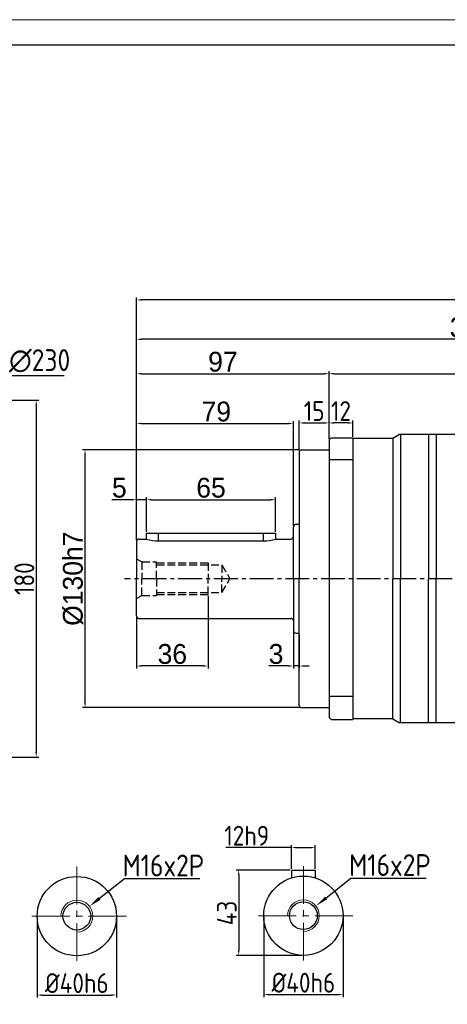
# Model space of a CAD drawing. Header units: millimetres. Extents: x 2020 to 3108, y 344 to 1109.
# Tile 12 of 17: x 2340 to 2555, y 612 to 1109. Entities that reach past the tile are written whole.
import ezdxf

# ---------------------------------------------------------------- set-up
doc = ezdxf.new("R2010")
doc.units = ezdxf.units.MM
for name, pattern in [('CENTER2', [28.575, 19.05, -3.175, 3.175, -3.175]), ('JIS_02_4.0', [5.5, 4, -1.5]), ('点画线', [18, 12, -2, 2, -2])]:
    doc.linetypes.add(name, pattern=pattern)
for name, color, linetype in [('6文字层', 3, 'Continuous'), ('7中心线层', 7, '点画线'), ('标注线', 7, 'Continuous')]:
    doc.layers.add(name, color=color, linetype=linetype)
for name, color, linetype, lineweight in [('中心线', 230, 'CENTER2', 18), ('中心线01', 7, 'JIS_02_4.0', 0), ('图框_外框线', 7, 'Continuous', 18), ('粗实线', 7, 'Continuous', 40), ('细实线', 211, 'Continuous', 18)]:
    doc.layers.add(name, color=color, linetype=linetype, lineweight=lineweight)
doc.styles.add('工程字', font='gbenor.shx', dxfattribs={"bigfont": 'gbcbig.shx'})
doc.dimstyles.new('DIMSTYLE_17', dxfattribs={"dimtxt": 8, "dimasz": 12, "dimexe": 0.18, "dimexo": 1, "dimgap": 1, "dimtad": 1, "dimtih": 1, "dimtoh": 1, "dimdec": 3, "dimdsep": 46, "dimtxsty": 'Standard', "dimblk": '_FILLED', "dimblk1": '_FILLED', "dimblk2": '_FILLED', "dimcen": 0.09, "dimadec": 0, "dimazin": 0, "dimtol": 1, "dimtp": 0.1, "dimtm": 0.1, "dimtfac": 0.7, "dimtdec": 3, "dimtofl": 0, "dimtmove": 0, "dimatfit": 3, "dimldrblk": '_FILLED', "dimfxl": 1, "dimtolj": 1, "dimarcsym": 0})
doc.dimstyles.new('ISO-25', dxfattribs={"dimtxt": 2.5, "dimasz": 2.5, "dimexe": 1.25, "dimexo": 0.625, "dimtad": 1, "dimtxsty": 'Standard', "dimcen": 2.5, "dimadec": 0, "dimazin": 0, "dimtfac": 1, "dimtmove": 0, "dimatfit": 3, "dimfxl": 1, "dimarcsym": 0})
doc.dimstyles.new('ISO-25-1', dxfattribs={"dimtxt": 11, "dimasz": 5, "dimexe": 1.25, "dimexo": 1, "dimgap": 2, "dimtad": 1, "dimtoh": 1, "dimtxsty": '工程字', "dimcen": 2, "dimadec": 0, "dimazin": 0, "dimtfac": 1, "dimtmove": 0, "dimatfit": 3, "dimfxl": 1, "dimarcsym": 0})

# ---------------------------------------------------------------- blocks, each defined once
blk = doc.blocks.new('*D86')
at = {"layer": '6文字层', "color": 0, "lineweight": -2}
for p, q in [((2480.81, 891.51), (2371.41, 891.51)), ((2372.66, 764.01), (2372.66, 889.01)), ((2480.81, 761.51), (2371.41, 761.51))]:
    blk.add_line(p, q, dxfattribs=at)
at = {"layer": '6文字层', "color": 0}
for points in [[(2373.08, 889.01), (2372.25, 889.01), (2372.66, 891.51)], [(2372.25, 764.01), (2373.08, 764.01), (2372.66, 761.51)]]:
    blk.add_solid(points, dxfattribs=at)
at = {"layer": 'Defpoints', "color": 0}
for p in [(2372.66, 891.51), (2481.44, 891.51), (2481.44, 761.51)]:
    blk.add_point(p, dxfattribs=at)
at = {"layer": '6文字层', "color": 0, "insert": (2366.66, 826.51), "char_height": 10, "attachment_point": 5, "rotation": 90}
blk.add_mtext('%%C130h7', dxfattribs=at)
blk = doc.blocks.new('*D87')
at = {"layer": '6文字层', "color": 0, "lineweight": -2}
for p, q in [((2396.14, 866.36), (2386.22, 866.36)), ((2398.64, 845.94), (2398.64, 867.61)), ((2403.64, 866.36), (2398.64, 866.36)), ((2403.64, 850.14), (2403.64, 867.61)), ((2406.14, 866.36), (2408.64, 866.36))]:
    blk.add_line(p, q, dxfattribs=at)
at = {"layer": '6文字层', "color": 0}
for points in [[(2396.14, 865.94), (2396.14, 866.77), (2398.64, 866.36)], [(2406.14, 866.77), (2406.14, 865.94), (2403.64, 866.36)]]:
    blk.add_solid(points, dxfattribs=at)
at = {"layer": 'Defpoints', "color": 0}
for p in [(2398.64, 866.36), (2403.64, 849.51), (2398.64, 845.31)]:
    blk.add_point(p, dxfattribs=at)
at = {"layer": '6文字层', "color": 0, "insert": (2389.93, 872.36), "char_height": 10, "attachment_point": 5}
blk.add_mtext('5', dxfattribs=at)
blk = doc.blocks.new('*D88')
at = {"layer": '6文字层', "color": 0, "lineweight": -2}
for p, q in [((2403.64, 850.14), (2403.64, 867.61)), ((2406.14, 866.36), (2466.14, 866.36)), ((2468.64, 850.14), (2468.64, 867.61))]:
    blk.add_line(p, q, dxfattribs=at)
at = {"layer": '6文字层', "color": 0}
for points in [[(2406.14, 866.77), (2406.14, 865.94), (2403.64, 866.36)], [(2466.14, 865.94), (2466.14, 866.77), (2468.64, 866.36)]]:
    blk.add_solid(points, dxfattribs=at)
at = {"layer": 'Defpoints', "color": 0}
for p in [(2468.64, 866.36), (2403.64, 849.51), (2468.64, 849.51)]:
    blk.add_point(p, dxfattribs=at)
at = {"layer": '6文字层', "color": 0, "insert": (2436.14, 872.36), "char_height": 10, "attachment_point": 5}
blk.add_mtext('65', dxfattribs=at)
blk = doc.blocks.new('*D89')
at = {"layer": '6文字层', "color": 0, "lineweight": -2}
for p, q in [((2398.64, 845.94), (2398.64, 906.05)), ((2401.14, 904.8), (2475.14, 904.8)), ((2477.64, 853.14), (2477.64, 906.05))]:
    blk.add_line(p, q, dxfattribs=at)
at = {"layer": '6文字层', "color": 0}
for points in [[(2401.14, 905.22), (2401.14, 904.38), (2398.64, 904.8)], [(2475.14, 904.38), (2475.14, 905.22), (2477.64, 904.8)]]:
    blk.add_solid(points, dxfattribs=at)
at = {"layer": 'Defpoints', "color": 0}
for p in [(2477.64, 904.8), (2477.64, 852.51), (2398.64, 845.31)]:
    blk.add_point(p, dxfattribs=at)
at = {"layer": '6文字层', "color": 0, "insert": (2438.82, 910.8), "char_height": 10, "attachment_point": 5}
blk.add_mtext('79', dxfattribs=at)
blk = doc.blocks.new('*D90')
at = {"layer": '6文字层', "color": 0, "lineweight": -2}
for p, q in [((2398.64, 845.94), (2398.64, 931.17)), ((2401.14, 929.92), (2493.14, 929.92)), ((2495.64, 897.14), (2495.64, 931.17))]:
    blk.add_line(p, q, dxfattribs=at)
at = {"layer": '6文字层', "color": 0}
for points in [[(2401.14, 930.34), (2401.14, 929.5), (2398.64, 929.92)], [(2493.14, 929.5), (2493.14, 930.34), (2495.64, 929.92)]]:
    blk.add_solid(points, dxfattribs=at)
at = {"layer": 'Defpoints', "color": 0}
for p in [(2495.64, 929.92), (2495.64, 896.51), (2398.64, 845.31)]:
    blk.add_point(p, dxfattribs=at)
at = {"layer": '6文字层', "color": 0, "insert": (2442.14, 935.92), "char_height": 10, "attachment_point": 5}
blk.add_mtext('97', dxfattribs=at)
blk = doc.blocks.new('*D91')
at = {"layer": '6文字层', "color": 0, "lineweight": -2}
for p, q in [((2495.64, 897.14), (2495.64, 931.17)), ((2498.14, 929.92), (2663.14, 929.92)), ((2665.64, 827.14), (2665.64, 931.17))]:
    blk.add_line(p, q, dxfattribs=at)
at = {"layer": '6文字层', "color": 0}
for points in [[(2498.14, 930.34), (2498.14, 929.5), (2495.64, 929.92)], [(2663.14, 929.5), (2663.14, 930.34), (2665.64, 929.92)]]:
    blk.add_solid(points, dxfattribs=at)
at = {"layer": 'Defpoints', "color": 0}
for p in [(2665.64, 929.92), (2495.64, 896.51), (2665.64, 826.51)]:
    blk.add_point(p, dxfattribs=at)
at = {"layer": '6文字层', "color": 0, "insert": (2580.64, 935.92), "char_height": 10, "attachment_point": 5}
blk.add_mtext('170', dxfattribs=at)
blk = doc.blocks.new('*D92')
at = {"layer": '6文字层', "color": 0, "lineweight": -2}
for p, q in [((2398.64, 845.94), (2398.64, 948.53)), ((2734.14, 947.28), (2401.14, 947.28)), ((2736.64, 786.77), (2736.64, 948.53))]:
    blk.add_line(p, q, dxfattribs=at)
at = {"layer": '6文字层', "color": 0}
for points in [[(2401.14, 947.7), (2401.14, 946.87), (2398.64, 947.28)], [(2734.14, 946.87), (2734.14, 947.7), (2736.64, 947.28)]]:
    blk.add_solid(points, dxfattribs=at)
at = {"layer": 'Defpoints', "color": 0}
for p in [(2398.64, 947.28), (2398.64, 845.31), (2736.64, 786.15)]:
    blk.add_point(p, dxfattribs=at)
at = {"layer": '6文字层', "color": 0, "insert": (2567.64, 953.28), "char_height": 10, "attachment_point": 5}
blk.add_mtext('338', dxfattribs=at)
blk = doc.blocks.new('*D93')
at = {"layer": '6文字层', "color": 0, "lineweight": -2}
for p, q in [((2434.64, 817.89), (2434.64, 781.23)), ((2398.64, 807.09), (2398.64, 781.23)), ((2432.14, 782.48), (2401.14, 782.48))]:
    blk.add_line(p, q, dxfattribs=at)
at = {"layer": '6文字层', "color": 0}
for points in [[(2401.14, 782.89), (2401.14, 782.06), (2398.64, 782.48)], [(2432.14, 782.06), (2432.14, 782.89), (2434.64, 782.48)]]:
    blk.add_solid(points, dxfattribs=at)
at = {"layer": 'Defpoints', "color": 0}
for p in [(2434.64, 818.51), (2398.64, 807.71), (2398.64, 782.48)]:
    blk.add_point(p, dxfattribs=at)
at = {"layer": '6文字层', "color": 0, "insert": (2416.64, 788.48), "char_height": 10, "attachment_point": 5}
blk.add_mtext('36', dxfattribs=at)
blk = doc.blocks.new('*D94')
at = {"layer": '6文字层', "color": 0, "lineweight": -2}
for p, q in [((2477.64, 799.89), (2477.64, 781.23)), ((2480.64, 798.39), (2480.64, 781.23)), ((2475.14, 782.48), (2465.22, 782.48)), ((2480.64, 782.48), (2477.64, 782.48)), ((2483.14, 782.48), (2485.64, 782.48))]:
    blk.add_line(p, q, dxfattribs=at)
at = {"layer": '6文字层', "color": 0}
for points in [[(2475.14, 782.06), (2475.14, 782.89), (2477.64, 782.48)], [(2483.14, 782.89), (2483.14, 782.06), (2480.64, 782.48)]]:
    blk.add_solid(points, dxfattribs=at)
at = {"layer": 'Defpoints', "color": 0}
for p in [(2477.64, 800.51), (2480.64, 799.01), (2477.64, 782.48)]:
    blk.add_point(p, dxfattribs=at)
at = {"layer": '6文字层', "color": 0, "insert": (2468.93, 788.48), "char_height": 10, "attachment_point": 5}
blk.add_mtext('3', dxfattribs=at)
blk = doc.blocks.new('*D95')
at = {"layer": '6文字层', "color": 0, "lineweight": -2}
for p, q in [((2480.64, 891.14), (2480.64, 906.34)), ((2483.14, 905.09), (2493.14, 905.09)), ((2495.64, 897.14), (2495.64, 906.34))]:
    blk.add_line(p, q, dxfattribs=at)
at = {"layer": '6文字层', "color": 0}
for points in [[(2483.14, 905.51), (2483.14, 904.67), (2480.64, 905.09)], [(2493.14, 904.67), (2493.14, 905.51), (2495.64, 905.09)]]:
    blk.add_solid(points, dxfattribs=at)
at = {"layer": 'Defpoints', "color": 0}
for p in [(2495.64, 905.09), (2495.64, 896.51), (2480.64, 890.51)]:
    blk.add_point(p, dxfattribs=at)
at = {"layer": '6文字层', "color": 0, "insert": (2488.14, 911.09), "char_height": 10, "attachment_point": 5, "style": '工程字'}
blk.add_mtext('15', dxfattribs=at)
blk = doc.blocks.new('*D96')
at = {"layer": '6文字层', "color": 0, "lineweight": -2}
for p, q in [((2495.64, 897.14), (2495.64, 906.34)), ((2505.14, 905.09), (2498.14, 905.09)), ((2507.64, 898.14), (2507.64, 906.34))]:
    blk.add_line(p, q, dxfattribs=at)
at = {"layer": '6文字层', "color": 0}
for points in [[(2498.14, 905.51), (2498.14, 904.67), (2495.64, 905.09)], [(2505.14, 904.67), (2505.14, 905.51), (2507.64, 905.09)]]:
    blk.add_solid(points, dxfattribs=at)
at = {"layer": 'Defpoints', "color": 0}
for p in [(2495.64, 905.09), (2495.64, 896.51), (2507.64, 897.51)]:
    blk.add_point(p, dxfattribs=at)
at = {"layer": '6文字层', "color": 0, "insert": (2501.64, 911.09), "char_height": 10, "attachment_point": 5, "style": '工程字'}
blk.add_mtext('12', dxfattribs=at)
blk = doc.blocks.new('*D103')
at = {"layer": '6文字层', "color": 0, "lineweight": -2}
for p, q in [((2476.71, 690.86), (2443.55, 690.86)), ((2476.71, 680.11), (2476.71, 692.11)), ((2479.21, 690.86), (2486.21, 690.86)), ((2488.71, 680.11), (2488.71, 692.11))]:
    blk.add_line(p, q, dxfattribs=at)
at = {"layer": '6文字层', "color": 0}
for points in [[(2479.21, 691.28), (2479.21, 690.45), (2476.71, 690.86)], [(2486.21, 690.45), (2486.21, 691.28), (2488.71, 690.86)]]:
    blk.add_solid(points, dxfattribs=at)
at = {"layer": 'Defpoints', "color": 0}
for p in [(2488.71, 690.86), (2476.71, 679.49), (2488.71, 679.49)]:
    blk.add_point(p, dxfattribs=at)
at = {"layer": '6文字层', "color": 0, "insert": (2454.15, 696.86), "char_height": 10, "attachment_point": 5, "style": '工程字'}
blk.add_mtext('12h9', dxfattribs=at)
blk = doc.blocks.new('*D104')
at = {"layer": '6文字层', "color": 0, "lineweight": -2}
for p, q in [((2476.09, 679.49), (2448.86, 679.49)), ((2450.11, 676.99), (2450.11, 638.99)), ((2482.09, 636.49), (2448.86, 636.49))]:
    blk.add_line(p, q, dxfattribs=at)
at = {"layer": '6文字层', "color": 0}
for points in [[(2450.52, 676.99), (2449.69, 676.99), (2450.11, 679.49)], [(2449.69, 638.99), (2450.52, 638.99), (2450.11, 636.49)]]:
    blk.add_solid(points, dxfattribs=at)
at = {"layer": 'Defpoints', "color": 0}
for p in [(2476.71, 679.49), (2450.11, 636.49), (2482.71, 636.49)]:
    blk.add_point(p, dxfattribs=at)
at = {"layer": '6文字层', "color": 0, "insert": (2444.11, 657.85), "char_height": 10, "attachment_point": 5, "rotation": 90, "style": '工程字'}
blk.add_mtext('43', dxfattribs=at)
blk = doc.blocks.new('*D105')
at = {"layer": '6文字层', "color": 0, "lineweight": -2}
for p, q in [((2462.71, 655.86), (2462.71, 615.45)), ((2502.71, 655.86), (2502.71, 615.45)), ((2465.21, 616.7), (2500.21, 616.7))]:
    blk.add_line(p, q, dxfattribs=at)
at = {"layer": '6文字层', "color": 0}
for points in [[(2465.21, 617.12), (2465.21, 616.28), (2462.71, 616.7)], [(2500.21, 616.28), (2500.21, 617.12), (2502.71, 616.7)]]:
    blk.add_solid(points, dxfattribs=at)
at = {"layer": 'Defpoints', "color": 0}
for p in [(2462.71, 656.49), (2502.71, 656.49), (2502.71, 616.7)]:
    blk.add_point(p, dxfattribs=at)
at = {"layer": '6文字层', "color": 0, "insert": (2482.71, 622.7), "char_height": 10, "attachment_point": 5, "style": '工程字'}
blk.add_mtext('%%C40h6', dxfattribs=at)
blk = doc.blocks.new('_FILLED')
at = {"color": 0, "linetype": 'ByBlock'}
blk.add_solid([(0, 0), (-1, 0.133), (-1, -0.133)], dxfattribs=at)
blk = doc.blocks.new('*D106')
at = {"layer": '6文字层', "color": 0, "linetype": 'Continuous', "lineweight": -2}
for p, q in [((2506.69, 675.24), (2494.13, 665.42)), ((2544.65, 675.24), (2506.69, 675.24)), ((2482.62, 656.49), (2482.8, 656.49)), ((2482.71, 656.4), (2482.71, 656.58))]:
    blk.add_line(p, q, dxfattribs=at)
at = {"layer": 'Defpoints', "color": 0}
for p in [(2489.01, 661.42), (2476.41, 651.56)]:
    blk.add_point(p, dxfattribs=at)
at = {"layer": '6文字层', "color": 0, "lineweight": -2, "xscale": 6.5, "yscale": 6.5, "zscale": 6.5, "rotation": 218.0258857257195}
blk.add_blockref('_FILLED', (2489.01, 661.42), dxfattribs=at)
at = {"layer": '6文字层', "color": 0, "insert": (2526.32, 682.04), "char_height": 9, "attachment_point": 5, "style": '工程字'}
blk.add_mtext('\\A1;{\\H1.222222x;M16x2P}', dxfattribs=at)
blk = doc.blocks.new('*D107')
at = {"layer": '6文字层', "color": 0, "lineweight": -2}
for p, q in [((2348.51, 655.65), (2348.51, 615.23)), ((2388.51, 655.65), (2388.51, 615.23)), ((2351.01, 616.48), (2386.01, 616.48))]:
    blk.add_line(p, q, dxfattribs=at)
at = {"layer": '6文字层', "color": 0}
for points in [[(2351.01, 616.9), (2351.01, 616.07), (2348.51, 616.48)], [(2386.01, 616.07), (2386.01, 616.9), (2388.51, 616.48)]]:
    blk.add_solid(points, dxfattribs=at)
at = {"layer": 'Defpoints', "color": 0}
for p in [(2348.51, 656.27), (2388.51, 656.27), (2388.51, 616.48)]:
    blk.add_point(p, dxfattribs=at)
at = {"layer": '6文字层', "color": 0, "insert": (2368.51, 622.48), "char_height": 10, "attachment_point": 5, "style": '工程字'}
blk.add_mtext('%%C40h6', dxfattribs=at)
blk = doc.blocks.new('*D108')
at = {"layer": '6文字层', "color": 0, "linetype": 'Continuous', "lineweight": -2}
for p, q in [((2392.48, 675.02), (2379.93, 665.2)), ((2430.45, 675.02), (2392.48, 675.02)), ((2368.42, 656.27), (2368.6, 656.27)), ((2368.51, 656.18), (2368.51, 656.36))]:
    blk.add_line(p, q, dxfattribs=at)
at = {"layer": 'Defpoints', "color": 0}
for p in [(2374.81, 661.2), (2362.2, 651.34)]:
    blk.add_point(p, dxfattribs=at)
at = {"layer": '6文字层', "color": 0, "lineweight": -2, "xscale": 6.5, "yscale": 6.5, "zscale": 6.5, "rotation": 218.0258857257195}
blk.add_blockref('_FILLED', (2374.81, 661.2), dxfattribs=at)
at = {"layer": '6文字层', "color": 0, "insert": (2412.11, 681.82), "char_height": 9, "attachment_point": 5, "style": '工程字'}
blk.add_mtext('\\A1;{\\H1.222222x;M16x2P}', dxfattribs=at)
blk = doc.blocks.new('*D111')
at = {"layer": '6文字层', "color": 0, "lineweight": -2}
for p, q in [((2308.87, 916.51), (2349.28, 916.51)), ((2348.03, 914.01), (2348.03, 739.01)), ((2308.87, 736.51), (2349.28, 736.51))]:
    blk.add_line(p, q, dxfattribs=at)
at = {"layer": '6文字层', "color": 0}
for points in [[(2348.45, 914.01), (2347.62, 914.01), (2348.03, 916.51)], [(2347.62, 739.01), (2348.45, 739.01), (2348.03, 736.51)]]:
    blk.add_solid(points, dxfattribs=at)
at = {"layer": 'Defpoints', "color": 0}
for p in [(2308.24, 916.51), (2308.24, 736.51), (2348.03, 736.51)]:
    blk.add_point(p, dxfattribs=at)
at = {"layer": '6文字层', "color": 0, "insert": (2342.03, 826.51), "char_height": 10, "attachment_point": 5, "rotation": 90, "style": '工程字'}
blk.add_mtext('180', dxfattribs=at)
blk = doc.blocks.new('*D114')
at = {"layer": '6文字层', "color": 0, "lineweight": -2}
for p, q in [((2335.39, 928.93), (2319.94, 912.91)), ((2362.14, 928.93), (2335.39, 928.93)), ((2234.66, 826.51), (2238.66, 826.51)), ((2236.66, 824.51), (2236.66, 828.51))]:
    blk.add_line(p, q, dxfattribs=at)
at = {"layer": '6文字层', "color": 0}
blk.add_solid([(2319.34, 913.49), (2320.54, 912.33), (2316.47, 909.31)], dxfattribs=at)
at = {"layer": 'Defpoints', "color": 0}
for p in [(2316.47, 909.31), (2156.84, 743.72)]:
    blk.add_point(p, dxfattribs=at)
at = {"layer": '6文字层', "color": 0, "lineweight": 25, "insert": (2349.76, 936.43), "char_height": 11, "attachment_point": 5, "style": '工程字'}
blk.add_mtext('∅230{}{{\\H0.7x;}{}}', dxfattribs=at)
blk = doc.blocks.new('*D123')
at = {"layer": '6文字层', "color": 0, "lineweight": -2}
for p, q in [((2398.64, 845.94), (2398.64, 968.4)), ((2753.14, 967.15), (2401.14, 967.15)), ((2755.64, 714.14), (2755.64, 968.4))]:
    blk.add_line(p, q, dxfattribs=at)
at = {"layer": '6文字层', "color": 0}
for points in [[(2401.14, 967.56), (2401.14, 966.73), (2398.64, 967.15)], [(2753.14, 966.73), (2753.14, 967.56), (2755.64, 967.15)]]:
    blk.add_solid(points, dxfattribs=at)
at = {"layer": 'Defpoints', "color": 0}
for p in [(2398.64, 967.15), (2398.64, 845.31), (2755.64, 713.51)]:
    blk.add_point(p, dxfattribs=at)
at = {"layer": '6文字层', "color": 0, "insert": (2577.14, 973.15), "char_height": 10, "attachment_point": 5}
blk.add_mtext('357', dxfattribs=at)

msp = doc.modelspace()

# ---------------------------------------------------------------- linework, layer by layer
at = {"layer": '7中心线层'}
msp.add_line((2665.6358, 826.5126), (2392.4659, 826.5126), dxfattribs=at)
at = {"layer": '中心线', "color": 0}
for p, q in [((2368.506, 681.2713), (2368.506, 631.2713)), ((2482.71, 681.4874), (2482.71, 631.4874)), ((2393.506, 656.2713), (2343.506, 656.2713)), ((2507.71, 656.4874), (2457.71, 656.4874))]:
    msp.add_line(p, q, dxfattribs=at)
at = {"layer": '中心线01', "color": 0, "lineweight": 25}
for p, q in [((2398.6352, 836.5126), (2401.2333, 835.0126)), ((2401.2333, 835.0126), (2401.2333, 826.5126)), ((2401.2333, 835.0126), (2408.6352, 835.0126)), ((2408.6352, 826.5126), (2408.6352, 835.0126)), ((2408.6352, 834.5126), (2434.6352, 834.5126)), ((2434.6352, 834.5126), (2434.6352, 826.5126)), ((2408.6352, 833.5126), (2441.6352, 833.5126)), ((2441.6352, 833.5126), (2441.6352, 826.5126)), ((2441.6352, 833.5126), (2445.6766, 826.5126)), ((2401.2333, 818.0126), (2401.2333, 826.5126)), ((2408.6352, 826.5126), (2408.6352, 818.0126)), ((2434.6352, 818.5126), (2434.6352, 826.5126)), ((2441.6352, 819.5126), (2441.6352, 826.5126)), ((2441.6352, 819.5126), (2445.6766, 826.5126)), ((2398.6352, 816.5126), (2401.2333, 818.0126)), ((2401.2333, 818.0126), (2408.6352, 818.0126)), ((2408.6352, 819.5126), (2441.6352, 819.5126)), ((2408.6352, 818.5126), (2434.6352, 818.5126))]:
    msp.add_line(p, q, dxfattribs=at)
at = {"layer": '图框_外框线', "color": 3}
msp.add_lwpolyline([(2026.2507, 343.6688), (3107.8668, 343.6688), (3107.8668, 1108.5259), (2026.2507, 1108.5259)], close=True, dxfattribs=at)
at = {"layer": '图框_外框线', "color": 3, "lineweight": 25}
msp.add_lwpolyline([(2090.6326, 356.5451), (3094.9905, 356.5451), (3094.9905, 1095.6495), (2090.6326, 1095.6495)], close=True, dxfattribs=at)
at = {"layer": '标注线', "lineweight": 30}
for p, q in [((2592.6358, 899.2624), (2531.2017, 899.2624)), ((2592.6358, 753.763), (2531.2015, 753.763))]:
    msp.add_line(p, q, dxfattribs=at)
at = {"layer": '粗实线', "lineweight": 30}
for p, q in [((2531.2017, 899.2624), (2527.7381, 897.2626)), ((2531.6352, 899.2624), (2531.6352, 826.5126)), ((2545.7387, 899.2624), (2545.7387, 826.5126)), ((2549.6359, 899.2624), (2549.6359, 826.5126)), ((2527.7381, 897.2626), (2527.7381, 826.5126)), ((2480.6352, 890.5142), (2480.6352, 826.5126)), ((2481.6352, 891.5125), (2495.6352, 891.5125)), ((2403.6356, 846.5126), (2403.6356, 849.5126)), ((2403.6356, 849.5126), (2468.6356, 849.5126)), ((2409.6356, 845.5914), (2409.6356, 849.5126)), ((2462.6356, 845.5914), (2462.6356, 849.5126)), ((2468.6356, 849.5126), (2468.6356, 846.5126)), ((2477.6352, 826.5125), (2477.6352, 852.5126)), ((2479.1352, 854.0126), (2480.6352, 854.0126)), ((2398.6352, 845.3126), (2398.6352, 826.5126)), ((2399.8352, 846.5126), (2403.6358, 846.5126)), ((2409.6356, 845.5914), (2462.6356, 845.5914)), ((2468.6358, 846.5126), (2476.4352, 846.5126)), ((2398.6352, 807.7126), (2398.6352, 826.5126)), ((2477.6352, 826.5127), (2477.6352, 800.5126)), ((2480.6352, 762.3126), (2480.6352, 826.5126)), ((2527.7381, 755.7626), (2527.7381, 826.5126)), ((2531.6352, 753.763), (2531.6352, 826.5126)), ((2545.7387, 753.763), (2545.7387, 826.5126)), ((2549.6359, 753.763), (2549.6359, 826.5126)), ((2399.8352, 806.5126), (2476.4352, 806.5126)), ((2479.1352, 799.0126), (2480.6352, 799.0126)), ((2481.6352, 761.5127), (2495.6352, 761.5127)), ((2527.7381, 755.7626), (2531.2015, 753.763)), ((2476.71, 679.4874), (2488.71, 679.4874)), ((2476.71, 679.4874), (2476.71, 675.5662)), ((2488.71, 679.4874), (2488.71, 675.5662))]:
    msp.add_line(p, q, dxfattribs=at)
at = {"layer": '粗实线', "color": 0, "lineweight": 30}
for p, q in [((2495.6352, 896.5126), (2495.6352, 756.5126)), ((2496.6352, 897.5126), (2507.6352, 897.5126)), ((2507.6352, 897.5126), (2507.6352, 755.5126)), ((2527.7381, 897.2626), (2507.6352, 897.2626)), ((2495.6352, 886.5793), (2507.6352, 886.5793)), ((2495.6352, 767.2231), (2507.6352, 767.2231)), ((2496.6352, 755.5126), (2507.6352, 755.5126)), ((2527.7381, 755.7626), (2507.6352, 755.7626))]:
    msp.add_line(p, q, dxfattribs=at)
at = {"layer": '粗实线', "lineweight": 30}
for centre, radius in [((2368.506, 656.2713), 20), ((2482.71, 656.4874), 20), ((2368.506, 656.2713), 7), ((2482.71, 656.4874), 7)]:
    msp.add_circle(centre, radius, dxfattribs=at)
for centre, radius, start, end in [((2481.6352, 890.5125), 1, 90, 180), ((2479.1352, 852.5126), 1.5, 90, 180), ((2399.8352, 845.3126), 1.2, 90, 180), ((2409.7674, 866.4504), 20.8594, 252.905262, 269.637919), ((2462.5038, 866.4506), 20.8596, 270.362116, 287.095472), ((2476.4352, 847.7126), 1.2, 270, 0), ((2399.8352, 807.7126), 1.2, 180, 270), ((2476.4352, 805.3126), 1.2, 0, 90), ((2479.1352, 800.5126), 1.5, 180, 270), ((2481.6352, 762.5127), 1, 180, 270)]:
    msp.add_arc(centre, radius, start, end, dxfattribs=at)
at = {"layer": '粗实线', "color": 0, "lineweight": 30}
for points in [[(2496.6352, 897.5126), (2496.3018, 897.1792), (2495.9684, 896.8459), (2495.6352, 896.5126)], [(2495.6352, 756.5126), (2495.9684, 756.1794), (2496.3018, 755.846), (2496.6352, 755.5126)]]:
    msp.add_open_spline(points, degree=3, dxfattribs=at)
at = {"layer": '细实线', "color": 0}
for centre in [(2368.506, 656.2713), (2482.71, 656.4874)]:
    msp.add_arc(centre, 8, 270, 180, dxfattribs=at)

# ---------------------------------------------------------------- dimensions: what is measured, and where the dimension line sits
at = {"layer": '6文字层'}
for base, p1, p2, picture, middle in [((2398.6352, 967.1454), (2755.6355, 713.5126), (2398.6352, 845.3126), '*D123', (2577.1354, 973.1454)), ((2398.6352, 947.2831), (2736.6358, 786.1478), (2398.6352, 845.3126), '*D92', (2567.6355, 953.2831)), ((2665.6358, 929.9186), (2495.6352, 896.5126), (2665.6358, 826.5126), '*D91', (2580.6355, 935.9186)), ((2398.6352, 866.356), (2403.6356, 849.5126), (2398.6352, 845.3126), '*D87', (2389.9257, 872.356)), ((2468.6356, 866.356), (2403.6356, 849.5126), (2468.6356, 849.5126), '*D88', (2436.1356, 872.356)), ((2398.6352, 782.4782), (2434.6352, 818.5126), (2398.6352, 807.7126), '*D93', (2416.6352, 788.4782)), ((2477.6352, 782.4782), (2480.6352, 799.0126), (2477.6352, 800.5126), '*D94', (2468.9257, 788.4782))]:
    dim = msp.add_linear_dim(base=base, p1=p1, p2=p2, dimstyle='ISO-25', override={"dimtxt": 10, "dimgap": 1}, dxfattribs=at)
    dim.commit()
    dim.dimension.update_dxf_attribs({"geometry": picture, "text_midpoint": middle})
at = {"layer": '6文字层', "lineweight": 25}
dim = msp.add_diameter_dim_2p(p1=(2156.843, 743.7178), p2=(2316.4678, 909.3074), text='<>{}{{\\H0.7x;}{}}', dimstyle='ISO-25-1', override={"dimtoh": 40, "dimlfac": 1, "dimse1": 1, "dimsd1": 1, "dimtix": 0, "dimtofl": 0, "dimatfit": 0}, dxfattribs=at)
dim.commit()
dim.dimension.update_dxf_attribs({"geometry": '*D114', "text_midpoint": (2349.7639, 928.9317), "dimtype": 163})
at = {"layer": '6文字层'}
for base, p1, p2, override, picture, middle in [((2495.6352, 929.9186), (2398.6352, 845.3126), (2495.6352, 896.5126), {"dimtxt": 10, "dimgap": 1}, '*D90', (2442.1352, 929.9186)), ((2477.6352, 904.8004), (2398.6352, 845.3126), (2477.6352, 852.5126), {"dimtxt": 10, "dimgap": 1}, '*D89', (2438.8161, 904.8004)), ((2495.6352, 905.091), (2480.6352, 890.5127), (2495.6352, 896.5127), {"dimtxt": 10, "dimgap": 1, "dimtxsty": '工程字'}, '*D95', (2488.1352, 905.091)), ((2495.6352, 905.091), (2507.6352, 897.5126), (2495.6352, 896.5127), {"dimtxt": 10, "dimgap": 1, "dimtxsty": '工程字'}, '*D96', (2501.6352, 905.091))]:
    dim = msp.add_linear_dim(base=base, p1=p1, p2=p2, dimstyle='ISO-25', override=override, dxfattribs=at)
    dim.commit()
    dim.dimension.update_dxf_attribs({"geometry": picture, "text_midpoint": middle, "dimtype": 160})
dim = msp.add_linear_dim(base=(2348.0326, 736.5126), p1=(2308.2445, 916.5126), p2=(2308.2445, 736.5126), angle=270, dimstyle='ISO-25', override={"dimtxt": 10, "dimgap": 1, "dimtxsty": '工程字'}, dxfattribs=at)
dim.commit()
dim.dimension.update_dxf_attribs({"geometry": '*D111', "text_midpoint": (2342.0326, 826.5126)})
dim = msp.add_linear_dim(base=(2372.6646, 891.5126), p1=(2481.4352, 761.5126), p2=(2481.4352, 891.5126), angle=90, text='%%C<>h7', dimstyle='ISO-25', override={"dimtxt": 10, "dimgap": 1}, dxfattribs=at)
dim.commit()
dim.dimension.update_dxf_attribs({"geometry": '*D86', "text_midpoint": (2372.6646, 826.5126), "dimtype": 160})
for base, p1, p2, text, picture, middle in [((2488.71, 690.8639), (2476.71, 679.4874), (2488.71, 679.4874), '<>h9', '*D103', (2454.1518, 690.8639)), ((2388.506, 616.4837), (2348.506, 656.2713), (2388.506, 656.2713), '%%C<>h6', '*D107', (2368.506, 616.4837)), ((2502.71, 616.6997), (2462.71, 656.4874), (2502.71, 656.4874), '%%C<>h6', '*D105', (2482.71, 616.6997))]:
    dim = msp.add_linear_dim(base=base, p1=p1, p2=p2, text=text, dimstyle='ISO-25', override={"dimtxt": 10, "dimgap": 1, "dimtxsty": '工程字'}, dxfattribs=at)
    dim.commit()
    dim.dimension.update_dxf_attribs({"geometry": picture, "text_midpoint": middle, "dimtype": 160})
at = {"layer": '6文字层', "linetype": 'Continuous'}
for p1, p2, picture, middle in [((2362.2042, 651.3432), (2374.8079, 661.1995), '*D108', (2412.1144, 675.0201)), ((2476.4082, 651.5592), (2489.0119, 661.4155), '*D106', (2526.3184, 675.2362))]:
    dim = msp.add_diameter_dim_2p(p1=p1, p2=p2, text='{\\H1.222222x;M16x2P}', dimstyle='DIMSTYLE_17', override={"dimtxt": 9, "dimasz": 6.5, "dimgap": 1.3, "dimtxsty": '工程字', "dimtol": 0}, dxfattribs=at)
    dim.commit()
    dim.dimension.update_dxf_attribs({"geometry": picture, "text_midpoint": middle, "dimtype": 163})
at = {"layer": '6文字层'}
dim = msp.add_linear_dim(base=(2450.1073, 636.4874), p1=(2476.71, 679.4874), p2=(2482.71, 636.4874), angle=90, dimstyle='ISO-25', override={"dimtxt": 10, "dimgap": 1, "dimtxsty": '工程字'}, dxfattribs=at)
dim.commit()
dim.dimension.update_dxf_attribs({"geometry": '*D104', "text_midpoint": (2450.1073, 657.845), "dimtype": 160})

doc.saveas('drawing.dxf')
